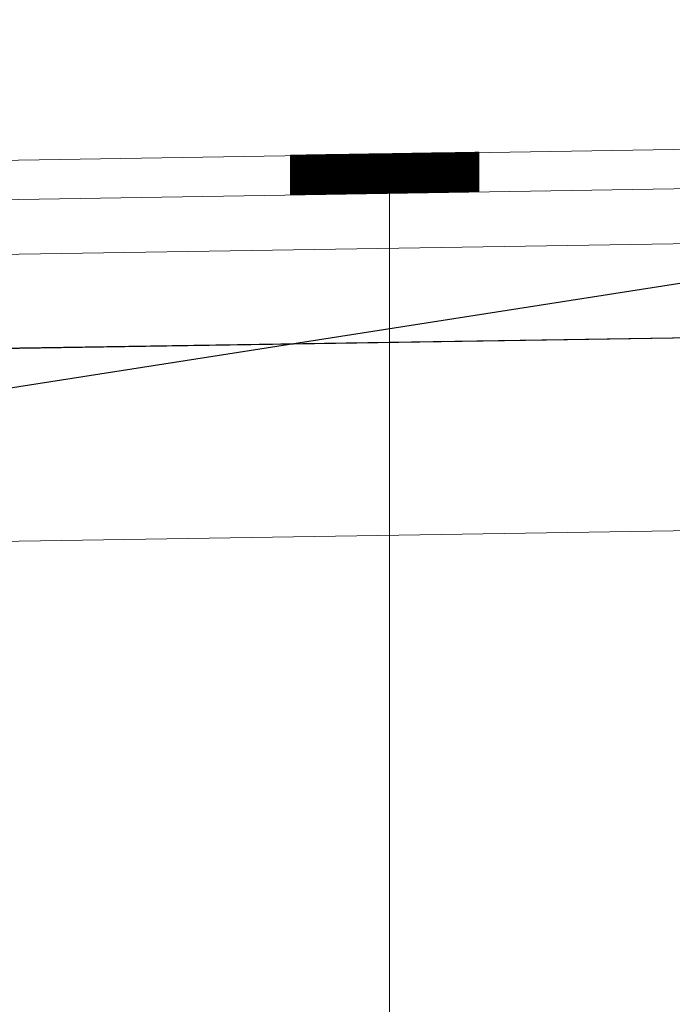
# Model space of a CAD drawing. Header units: feet. Extents: x 1615653 to 1618118, y 708897 to 711917.
# Tile 65 of 183: x 1618069.628 to 1618069.974, y 710709.203 to 710709.726. Entities that reach past the tile are written whole.
import ezdxf

# ---------------------------------------------------------------- set-up
doc = ezdxf.new("R2010")
doc.units = ezdxf.units.FT
doc.header["$LTSCALE"] = 20
doc.header["$MEASUREMENT"] = 0
doc.layers.add('Level 21', color=7, linetype='Continuous', lineweight=0)

msp = doc.modelspace()

# ---------------------------------------------------------------- linework, layer by layer
at = {"color": 8}
msp.add_line((1618066.77766, 710709.08679), (1618070.12848, 710709.60915), dxfattribs=at)
at = {"layer": 'Level 21', "color": 7, "linetype": 'Continuous', "lineweight": 13}
for p, q in [((1618074.28459, 710709.72565), (1618069.28552, 710709.64567)), ((1618074.28492, 710709.70482), (1618069.28552, 710709.62483)), ((1618074.28539, 710709.67566), (1618069.21886, 710709.59459)), ((1618069.77167, 710709.65371), (1618069.87165, 710709.65531)), ((1618069.77167, 710709.65371), (1618069.87165, 710709.65371)), ((1618069.77167, 710709.63288), (1618069.77167, 710709.65371)), ((1618069.77167, 710709.65367), (1618069.87165, 710709.65367)), ((1618069.77167, 710709.65364), (1618069.87165, 710709.65364)), ((1618069.77167, 710709.65361), (1618069.87165, 710709.65361)), ((1618069.77167, 710709.65357), (1618069.87165, 710709.65357)), ((1618069.77167, 710709.65354), (1618069.87165, 710709.65354)), ((1618069.77167, 710709.65351), (1618069.87165, 710709.65351)), ((1618069.77167, 710709.65347), (1618069.87165, 710709.65347)), ((1618069.77167, 710709.65344), (1618069.87165, 710709.65344)), ((1618069.77167, 710709.65341), (1618069.87165, 710709.65341)), ((1618069.77167, 710709.65337), (1618069.87165, 710709.65337)), ((1618069.77167, 710709.65334), (1618069.87165, 710709.65334)), ((1618069.77167, 710709.65331), (1618069.87165, 710709.65331)), ((1618069.77167, 710709.65327), (1618069.87165, 710709.65327)), ((1618069.77167, 710709.65324), (1618069.87165, 710709.65324)), ((1618069.77167, 710709.65321), (1618069.87165, 710709.65321)), ((1618069.77167, 710709.65317), (1618069.87165, 710709.65317)), ((1618069.77167, 710709.65314), (1618069.87165, 710709.65314)), ((1618069.77167, 710709.65311), (1618069.87165, 710709.65311)), ((1618069.77167, 710709.65307), (1618069.87165, 710709.65307)), ((1618069.77376, 710709.65374), (1618069.87165, 710709.65374)), ((1618069.77584, 710709.65377), (1618069.87165, 710709.65377)), ((1618069.77792, 710709.65381), (1618069.87165, 710709.65381)), ((1618069.78001, 710709.65384), (1618069.87165, 710709.65384)), ((1618069.78209, 710709.65387), (1618069.87165, 710709.65387)), ((1618069.78417, 710709.65391), (1618069.87165, 710709.65391)), ((1618069.78625, 710709.65394), (1618069.87165, 710709.65394)), ((1618069.78834, 710709.65397), (1618069.87165, 710709.65397)), ((1618069.79042, 710709.65401), (1618069.87165, 710709.65401)), ((1618069.7925, 710709.65404), (1618069.87165, 710709.65404)), ((1618069.79459, 710709.65407), (1618069.87165, 710709.65407)), ((1618069.79667, 710709.65411), (1618069.87165, 710709.65411)), ((1618069.79875, 710709.65414), (1618069.87165, 710709.65414)), ((1618069.80083, 710709.65417), (1618069.87165, 710709.65417)), ((1618069.80292, 710709.65421), (1618069.87165, 710709.65421)), ((1618069.805, 710709.65424), (1618069.87165, 710709.65424)), ((1618069.80708, 710709.65427), (1618069.87165, 710709.65427)), ((1618069.80917, 710709.65431), (1618069.87165, 710709.65431)), ((1618069.81125, 710709.65434), (1618069.87165, 710709.65434)), ((1618069.81333, 710709.65437), (1618069.87165, 710709.65437)), ((1618069.81541, 710709.65441), (1618069.87165, 710709.65441)), ((1618069.81606, 710709.63359), (1618069.81606, 710709.65442)), ((1618069.8175, 710709.65444), (1618069.87165, 710709.65444)), ((1618069.81958, 710709.65447), (1618069.87165, 710709.65447)), ((1618069.82166, 710709.65451), (1618069.87165, 710709.65451)), ((1618069.82375, 710709.65454), (1618069.87165, 710709.65454)), ((1618069.82583, 710709.65457), (1618069.87165, 710709.65457)), ((1618069.82791, 710709.65461), (1618069.87165, 710709.65461)), ((1618069.82999, 710709.65464), (1618069.87165, 710709.65464)), ((1618069.83208, 710709.65467), (1618069.87165, 710709.65467)), ((1618069.83416, 710709.65471), (1618069.87165, 710709.65471)), ((1618069.83624, 710709.65474), (1618069.87165, 710709.65474)), ((1618069.83833, 710709.65477), (1618069.87165, 710709.65477)), ((1618069.84041, 710709.65481), (1618069.87165, 710709.65481)), ((1618069.84249, 710709.65484), (1618069.87165, 710709.65484)), ((1618069.84457, 710709.65487), (1618069.87165, 710709.65487)), ((1618069.84666, 710709.65491), (1618069.87165, 710709.65491)), ((1618069.84874, 710709.65494), (1618069.87165, 710709.65494)), ((1618069.85082, 710709.65497), (1618069.87165, 710709.65497)), ((1618069.85291, 710709.65501), (1618069.87165, 710709.65501)), ((1618069.85499, 710709.65504), (1618069.87165, 710709.65504)), ((1618069.85707, 710709.65507), (1618069.87165, 710709.65507)), ((1618069.85915, 710709.65511), (1618069.87165, 710709.65511)), ((1618069.86045, 710709.6343), (1618069.86045, 710709.65513)), ((1618069.86124, 710709.65514), (1618069.87165, 710709.65514)), ((1618069.86332, 710709.65517), (1618069.87165, 710709.65517)), ((1618069.8654, 710709.65521), (1618069.87165, 710709.65521)), ((1618069.86749, 710709.65524), (1618069.87165, 710709.65524)), ((1618069.86957, 710709.65527), (1618069.87165, 710709.65527)), ((1618069.87165, 710709.65531), (1618069.87165, 710709.63448)), ((1618069.77167, 710709.65304), (1618069.87165, 710709.65304)), ((1618069.77167, 710709.65301), (1618069.87165, 710709.65301)), ((1618069.77167, 710709.65297), (1618069.87165, 710709.65297)), ((1618069.77167, 710709.65294), (1618069.87165, 710709.65294)), ((1618069.77167, 710709.65291), (1618069.87165, 710709.65291)), ((1618069.77167, 710709.65287), (1618069.87165, 710709.65287)), ((1618069.77167, 710709.65284), (1618069.87165, 710709.65284)), ((1618069.77167, 710709.65281), (1618069.87165, 710709.65281)), ((1618069.77167, 710709.65277), (1618069.87165, 710709.65277)), ((1618069.77167, 710709.65274), (1618069.87165, 710709.65274)), ((1618069.77167, 710709.65271), (1618069.87165, 710709.65271)), ((1618069.77167, 710709.65267), (1618069.87165, 710709.65267)), ((1618069.77167, 710709.65264), (1618069.87165, 710709.65264)), ((1618069.77167, 710709.65261), (1618069.87165, 710709.65261)), ((1618069.77167, 710709.65257), (1618069.87165, 710709.65257)), ((1618069.77167, 710709.65254), (1618069.87165, 710709.65254)), ((1618069.77167, 710709.65251), (1618069.87165, 710709.65251)), ((1618069.77167, 710709.65247), (1618069.87165, 710709.65247)), ((1618069.77167, 710709.65244), (1618069.87165, 710709.65244)), ((1618069.77167, 710709.65241), (1618069.87165, 710709.65241)), ((1618069.77167, 710709.65237), (1618069.87165, 710709.65237)), ((1618069.77167, 710709.65234), (1618069.87165, 710709.65234)), ((1618069.77167, 710709.65231), (1618069.87165, 710709.65231)), ((1618069.77167, 710709.65227), (1618069.87165, 710709.65227)), ((1618069.77167, 710709.65224), (1618069.87165, 710709.65224)), ((1618069.77167, 710709.65221), (1618069.87165, 710709.65221)), ((1618069.77167, 710709.65217), (1618069.87165, 710709.65217)), ((1618069.77167, 710709.65214), (1618069.87165, 710709.65214)), ((1618069.77167, 710709.65211), (1618069.87165, 710709.65211)), ((1618069.77167, 710709.65207), (1618069.87165, 710709.65207)), ((1618069.77167, 710709.65204), (1618069.87165, 710709.65204)), ((1618069.77167, 710709.65201), (1618069.87165, 710709.65201)), ((1618069.77167, 710709.65197), (1618069.87165, 710709.65197)), ((1618069.77167, 710709.65194), (1618069.87165, 710709.65194)), ((1618069.77167, 710709.65191), (1618069.87165, 710709.65191)), ((1618069.77167, 710709.65187), (1618069.87165, 710709.65187)), ((1618069.77167, 710709.65184), (1618069.87165, 710709.65184)), ((1618069.77167, 710709.65181), (1618069.87165, 710709.65181)), ((1618069.77167, 710709.65177), (1618069.87165, 710709.65177)), ((1618069.77167, 710709.65174), (1618069.87165, 710709.65174)), ((1618069.77167, 710709.65171), (1618069.87165, 710709.65171)), ((1618069.77167, 710709.65167), (1618069.87165, 710709.65167)), ((1618069.77167, 710709.65164), (1618069.87165, 710709.65164)), ((1618069.77167, 710709.65161), (1618069.87165, 710709.65161)), ((1618069.77167, 710709.65157), (1618069.87165, 710709.65157)), ((1618069.77167, 710709.65154), (1618069.87165, 710709.65154)), ((1618069.77167, 710709.65151), (1618069.87165, 710709.65151)), ((1618069.77167, 710709.65147), (1618069.87165, 710709.65147)), ((1618069.77167, 710709.65144), (1618069.87165, 710709.65144)), ((1618069.77167, 710709.65141), (1618069.87165, 710709.65141)), ((1618069.77167, 710709.65137), (1618069.87165, 710709.65137)), ((1618069.77167, 710709.65134), (1618069.87165, 710709.65134)), ((1618069.77167, 710709.65131), (1618069.87165, 710709.65131)), ((1618069.77167, 710709.65127), (1618069.87165, 710709.65127)), ((1618069.77167, 710709.65124), (1618069.87165, 710709.65124)), ((1618069.77167, 710709.65121), (1618069.87165, 710709.65121)), ((1618069.77167, 710709.65117), (1618069.87165, 710709.65117)), ((1618069.77167, 710709.65114), (1618069.87165, 710709.65114)), ((1618069.77167, 710709.65111), (1618069.87165, 710709.65111)), ((1618069.77167, 710709.65107), (1618069.87165, 710709.65107)), ((1618069.77167, 710709.65104), (1618069.87165, 710709.65104)), ((1618069.77167, 710709.65101), (1618069.87165, 710709.65101)), ((1618069.77167, 710709.65097), (1618069.87165, 710709.65097)), ((1618069.77167, 710709.65094), (1618069.87165, 710709.65094)), ((1618069.77167, 710709.65091), (1618069.87165, 710709.65091)), ((1618069.77167, 710709.65087), (1618069.87165, 710709.65087)), ((1618069.77167, 710709.65084), (1618069.87165, 710709.65084)), ((1618069.77167, 710709.65081), (1618069.87165, 710709.65081)), ((1618069.77167, 710709.65077), (1618069.87165, 710709.65077)), ((1618069.77167, 710709.65074), (1618069.87165, 710709.65074)), ((1618069.77167, 710709.65071), (1618069.87165, 710709.65071)), ((1618069.77167, 710709.65067), (1618069.87165, 710709.65067)), ((1618069.77167, 710709.65064), (1618069.87165, 710709.65064)), ((1618069.77167, 710709.65061), (1618069.87165, 710709.65061)), ((1618069.77167, 710709.65057), (1618069.87165, 710709.65057)), ((1618069.77167, 710709.65054), (1618069.87165, 710709.65054)), ((1618069.77167, 710709.65051), (1618069.87165, 710709.65051)), ((1618069.77167, 710709.65047), (1618069.87165, 710709.65047)), ((1618069.77167, 710709.65044), (1618069.87165, 710709.65044)), ((1618069.77167, 710709.65041), (1618069.87165, 710709.65041)), ((1618069.77167, 710709.65037), (1618069.87165, 710709.65037)), ((1618069.77167, 710709.65034), (1618069.87165, 710709.65034)), ((1618069.77167, 710709.65031), (1618069.87165, 710709.65031)), ((1618069.77167, 710709.65027), (1618069.87165, 710709.65027)), ((1618069.77167, 710709.65024), (1618069.87165, 710709.65024)), ((1618069.77167, 710709.65021), (1618069.87165, 710709.65021)), ((1618069.77167, 710709.65017), (1618069.87165, 710709.65017)), ((1618069.77167, 710709.65014), (1618069.87165, 710709.65014)), ((1618069.77167, 710709.65011), (1618069.87165, 710709.65011)), ((1618069.77167, 710709.65007), (1618069.87165, 710709.65007)), ((1618069.77167, 710709.65004), (1618069.87165, 710709.65004)), ((1618069.77167, 710709.65001), (1618069.87165, 710709.65001)), ((1618069.77167, 710709.64997), (1618069.87165, 710709.64997)), ((1618069.77167, 710709.64994), (1618069.87165, 710709.64994)), ((1618069.77167, 710709.64991), (1618069.87165, 710709.64991)), ((1618069.77167, 710709.64987), (1618069.87165, 710709.64987)), ((1618069.77167, 710709.64984), (1618069.87165, 710709.64984)), ((1618069.77167, 710709.64981), (1618069.87165, 710709.64981)), ((1618069.77167, 710709.64977), (1618069.87165, 710709.64977)), ((1618069.77167, 710709.64974), (1618069.87165, 710709.64974)), ((1618069.77167, 710709.64971), (1618069.87165, 710709.64971)), ((1618069.77167, 710709.64967), (1618069.87165, 710709.64967)), ((1618069.77167, 710709.64964), (1618069.87165, 710709.64964)), ((1618069.77167, 710709.64961), (1618069.87165, 710709.64961)), ((1618069.77167, 710709.64957), (1618069.87165, 710709.64957)), ((1618069.77167, 710709.64954), (1618069.87165, 710709.64954)), ((1618069.77167, 710709.64951), (1618069.87165, 710709.64951)), ((1618069.77167, 710709.64947), (1618069.87165, 710709.64947)), ((1618069.77167, 710709.64944), (1618069.87165, 710709.64944)), ((1618069.77167, 710709.64941), (1618069.87165, 710709.64941)), ((1618069.77167, 710709.64937), (1618069.87165, 710709.64937)), ((1618069.77167, 710709.64934), (1618069.87165, 710709.64934)), ((1618069.77167, 710709.64931), (1618069.87165, 710709.64931)), ((1618069.77167, 710709.64927), (1618069.87165, 710709.64927)), ((1618069.77167, 710709.64924), (1618069.87165, 710709.64924)), ((1618069.77167, 710709.64921), (1618069.87165, 710709.64921)), ((1618069.77167, 710709.64917), (1618069.87165, 710709.64917)), ((1618069.77167, 710709.64914), (1618069.87165, 710709.64914)), ((1618069.77167, 710709.64911), (1618069.87165, 710709.64911)), ((1618069.77167, 710709.64907), (1618069.87165, 710709.64907)), ((1618069.77167, 710709.64904), (1618069.87165, 710709.64904)), ((1618069.77167, 710709.64901), (1618069.87165, 710709.64901)), ((1618069.77167, 710709.64897), (1618069.87165, 710709.64897)), ((1618069.77167, 710709.64894), (1618069.87165, 710709.64894)), ((1618069.77167, 710709.64891), (1618069.87165, 710709.64891)), ((1618069.77167, 710709.64887), (1618069.87165, 710709.64887)), ((1618069.77167, 710709.64884), (1618069.87165, 710709.64884)), ((1618069.77167, 710709.64881), (1618069.87165, 710709.64881)), ((1618069.77167, 710709.64877), (1618069.87165, 710709.64877)), ((1618069.77167, 710709.64874), (1618069.87165, 710709.64874)), ((1618069.77167, 710709.64871), (1618069.87165, 710709.64871)), ((1618069.77167, 710709.64867), (1618069.87165, 710709.64867)), ((1618069.77167, 710709.64864), (1618069.87165, 710709.64864)), ((1618069.77167, 710709.64861), (1618069.87165, 710709.64861)), ((1618069.77167, 710709.64857), (1618069.87165, 710709.64857)), ((1618069.77167, 710709.64854), (1618069.87165, 710709.64854)), ((1618069.77167, 710709.64851), (1618069.87165, 710709.64851)), ((1618069.77167, 710709.64847), (1618069.87165, 710709.64847)), ((1618069.77167, 710709.64844), (1618069.87165, 710709.64844)), ((1618069.77167, 710709.64841), (1618069.87165, 710709.64841)), ((1618069.77167, 710709.64837), (1618069.87165, 710709.64837)), ((1618069.77167, 710709.64834), (1618069.87165, 710709.64834)), ((1618069.77167, 710709.64831), (1618069.87165, 710709.64831)), ((1618069.77167, 710709.64827), (1618069.87165, 710709.64827)), ((1618069.77167, 710709.64824), (1618069.87165, 710709.64824)), ((1618069.77167, 710709.64821), (1618069.87165, 710709.64821)), ((1618069.77167, 710709.64817), (1618069.87165, 710709.64817)), ((1618069.77167, 710709.64814), (1618069.87165, 710709.64814)), ((1618069.77167, 710709.64811), (1618069.87165, 710709.64811)), ((1618069.77167, 710709.64807), (1618069.87165, 710709.64807)), ((1618069.77167, 710709.64804), (1618069.87165, 710709.64804)), ((1618069.77167, 710709.64801), (1618069.87165, 710709.64801)), ((1618069.77167, 710709.64797), (1618069.87165, 710709.64797)), ((1618069.77167, 710709.64794), (1618069.87165, 710709.64794)), ((1618069.77167, 710709.64791), (1618069.87165, 710709.64791)), ((1618069.77167, 710709.64787), (1618069.87165, 710709.64787)), ((1618069.77167, 710709.64784), (1618069.87165, 710709.64784)), ((1618069.77167, 710709.64781), (1618069.87165, 710709.64781)), ((1618069.77167, 710709.64777), (1618069.87165, 710709.64777)), ((1618069.77167, 710709.64774), (1618069.87165, 710709.64774)), ((1618069.77167, 710709.64771), (1618069.87165, 710709.64771)), ((1618069.77167, 710709.64767), (1618069.87165, 710709.64767)), ((1618069.77167, 710709.64764), (1618069.87165, 710709.64764)), ((1618069.77167, 710709.64761), (1618069.87165, 710709.64761)), ((1618069.77167, 710709.64757), (1618069.87165, 710709.64757)), ((1618069.77167, 710709.64754), (1618069.87165, 710709.64754)), ((1618069.77167, 710709.64751), (1618069.87165, 710709.64751)), ((1618069.77167, 710709.64747), (1618069.87165, 710709.64747)), ((1618069.77167, 710709.64744), (1618069.87165, 710709.64744)), ((1618069.77167, 710709.64741), (1618069.87165, 710709.64741)), ((1618069.77167, 710709.64737), (1618069.87165, 710709.64737)), ((1618069.77167, 710709.64734), (1618069.87165, 710709.64734)), ((1618069.77167, 710709.64731), (1618069.87165, 710709.64731)), ((1618069.77167, 710709.64727), (1618069.87165, 710709.64727)), ((1618069.77167, 710709.64724), (1618069.87165, 710709.64724)), ((1618069.77167, 710709.64721), (1618069.87165, 710709.64721)), ((1618069.77167, 710709.64717), (1618069.87165, 710709.64717)), ((1618069.77167, 710709.64714), (1618069.87165, 710709.64714)), ((1618069.77167, 710709.64711), (1618069.87165, 710709.64711)), ((1618069.77167, 710709.64707), (1618069.87165, 710709.64707)), ((1618069.77167, 710709.64704), (1618069.87165, 710709.64704)), ((1618069.77167, 710709.64701), (1618069.87165, 710709.64701)), ((1618069.77167, 710709.64697), (1618069.87165, 710709.64697)), ((1618069.77167, 710709.64694), (1618069.87165, 710709.64694)), ((1618069.77167, 710709.64691), (1618069.87165, 710709.64691)), ((1618069.77167, 710709.64687), (1618069.87165, 710709.64687)), ((1618069.77167, 710709.64684), (1618069.87165, 710709.64684)), ((1618069.77167, 710709.64681), (1618069.87165, 710709.64681)), ((1618069.77167, 710709.64677), (1618069.87165, 710709.64677)), ((1618069.77167, 710709.64674), (1618069.87165, 710709.64674)), ((1618069.77167, 710709.64671), (1618069.87165, 710709.64671)), ((1618069.77167, 710709.64667), (1618069.87165, 710709.64667)), ((1618069.77167, 710709.64664), (1618069.87165, 710709.64664)), ((1618069.77167, 710709.64661), (1618069.87165, 710709.64661)), ((1618069.77167, 710709.64657), (1618069.87165, 710709.64657)), ((1618069.77167, 710709.64654), (1618069.87165, 710709.64654)), ((1618069.77167, 710709.64651), (1618069.87165, 710709.64651)), ((1618069.77167, 710709.64647), (1618069.87165, 710709.64647)), ((1618069.77167, 710709.64644), (1618069.87165, 710709.64644)), ((1618069.77167, 710709.64641), (1618069.87165, 710709.64641)), ((1618069.77167, 710709.64637), (1618069.87165, 710709.64637)), ((1618069.77167, 710709.64634), (1618069.87165, 710709.64634)), ((1618069.77167, 710709.64631), (1618069.87165, 710709.64631)), ((1618069.77167, 710709.64627), (1618069.87165, 710709.64627)), ((1618069.77167, 710709.64624), (1618069.87165, 710709.64624)), ((1618069.77167, 710709.64621), (1618069.87165, 710709.64621)), ((1618069.77167, 710709.64617), (1618069.87165, 710709.64617)), ((1618069.77167, 710709.64614), (1618069.87165, 710709.64614)), ((1618069.77167, 710709.64611), (1618069.87165, 710709.64611)), ((1618069.77167, 710709.64607), (1618069.87165, 710709.64607)), ((1618069.77167, 710709.64604), (1618069.87165, 710709.64604)), ((1618069.77167, 710709.64601), (1618069.87165, 710709.64601)), ((1618069.77167, 710709.64597), (1618069.87165, 710709.64597)), ((1618069.77167, 710709.64594), (1618069.87165, 710709.64594)), ((1618069.77167, 710709.64591), (1618069.87165, 710709.64591)), ((1618069.77167, 710709.64587), (1618069.87165, 710709.64587)), ((1618069.77167, 710709.64584), (1618069.87165, 710709.64584)), ((1618069.77167, 710709.64581), (1618069.87165, 710709.64581)), ((1618069.77167, 710709.64577), (1618069.87165, 710709.64577)), ((1618069.77167, 710709.64574), (1618069.87165, 710709.64574)), ((1618069.77167, 710709.64571), (1618069.87165, 710709.64571)), ((1618069.77167, 710709.64567), (1618069.87165, 710709.64567)), ((1618069.77167, 710709.64564), (1618069.87165, 710709.64564)), ((1618069.77167, 710709.64561), (1618069.87165, 710709.64561)), ((1618069.77167, 710709.64557), (1618069.87165, 710709.64557)), ((1618069.77167, 710709.64554), (1618069.87165, 710709.64554)), ((1618069.77167, 710709.64551), (1618069.87165, 710709.64551)), ((1618069.77167, 710709.64547), (1618069.87165, 710709.64547)), ((1618069.77167, 710709.64544), (1618069.87165, 710709.64544)), ((1618069.77167, 710709.64541), (1618069.87165, 710709.64541)), ((1618069.77167, 710709.64537), (1618069.87165, 710709.64537)), ((1618069.77167, 710709.64534), (1618069.87165, 710709.64534)), ((1618069.77167, 710709.64531), (1618069.87165, 710709.64531)), ((1618069.77167, 710709.64527), (1618069.87165, 710709.64527)), ((1618069.77167, 710709.64524), (1618069.87165, 710709.64524)), ((1618069.77167, 710709.64521), (1618069.87165, 710709.64521)), ((1618069.77167, 710709.64517), (1618069.87165, 710709.64517)), ((1618069.77167, 710709.64514), (1618069.87165, 710709.64514)), ((1618069.77167, 710709.64511), (1618069.87165, 710709.64511)), ((1618069.77167, 710709.64507), (1618069.87165, 710709.64507)), ((1618069.77167, 710709.64504), (1618069.87165, 710709.64504)), ((1618069.77167, 710709.64501), (1618069.87165, 710709.64501)), ((1618069.77167, 710709.64498), (1618069.87165, 710709.64498)), ((1618069.77167, 710709.64494), (1618069.87165, 710709.64494)), ((1618069.77167, 710709.64491), (1618069.87165, 710709.64491)), ((1618069.77167, 710709.64488), (1618069.87165, 710709.64488)), ((1618069.77167, 710709.64484), (1618069.87165, 710709.64484)), ((1618069.77167, 710709.64481), (1618069.87165, 710709.64481)), ((1618069.77167, 710709.64478), (1618069.87165, 710709.64478)), ((1618069.77167, 710709.64474), (1618069.87165, 710709.64474)), ((1618069.77167, 710709.64471), (1618069.87165, 710709.64471)), ((1618069.77167, 710709.64468), (1618069.87165, 710709.64468)), ((1618069.77167, 710709.64464), (1618069.87165, 710709.64464)), ((1618069.77167, 710709.64461), (1618069.87165, 710709.64461)), ((1618069.77167, 710709.64458), (1618069.87165, 710709.64458)), ((1618069.77167, 710709.64454), (1618069.87165, 710709.64454)), ((1618069.77167, 710709.64451), (1618069.87165, 710709.64451)), ((1618069.77167, 710709.64448), (1618069.87165, 710709.64448)), ((1618069.77167, 710709.64444), (1618069.87165, 710709.64444)), ((1618069.77167, 710709.64441), (1618069.87165, 710709.64441)), ((1618069.77167, 710709.64438), (1618069.87165, 710709.64438)), ((1618069.77167, 710709.64434), (1618069.87165, 710709.64434)), ((1618069.77167, 710709.64431), (1618069.87165, 710709.64431)), ((1618069.77167, 710709.64428), (1618069.87165, 710709.64428)), ((1618069.77167, 710709.64424), (1618069.87165, 710709.64424)), ((1618069.77167, 710709.64421), (1618069.87165, 710709.64421)), ((1618069.77167, 710709.64418), (1618069.87165, 710709.64418)), ((1618069.77167, 710709.64414), (1618069.87165, 710709.64414)), ((1618069.77167, 710709.64411), (1618069.87165, 710709.64411)), ((1618069.77167, 710709.64408), (1618069.87165, 710709.64408)), ((1618069.77167, 710709.64404), (1618069.87165, 710709.64404)), ((1618069.77167, 710709.64401), (1618069.87165, 710709.64401)), ((1618069.77167, 710709.64398), (1618069.87165, 710709.64398)), ((1618069.77167, 710709.64394), (1618069.87165, 710709.64394)), ((1618069.77167, 710709.64391), (1618069.87165, 710709.64391)), ((1618069.77167, 710709.64388), (1618069.87165, 710709.64388)), ((1618069.77167, 710709.64384), (1618069.87165, 710709.64384)), ((1618069.77167, 710709.64381), (1618069.87165, 710709.64381)), ((1618069.77167, 710709.64378), (1618069.87165, 710709.64378)), ((1618069.77167, 710709.64374), (1618069.87165, 710709.64374)), ((1618069.77167, 710709.64371), (1618069.87165, 710709.64371)), ((1618069.77167, 710709.64368), (1618069.87165, 710709.64368)), ((1618069.77167, 710709.64364), (1618069.87165, 710709.64364)), ((1618069.77167, 710709.64361), (1618069.87165, 710709.64361)), ((1618069.77167, 710709.64358), (1618069.87165, 710709.64358)), ((1618069.77167, 710709.64354), (1618069.87165, 710709.64354)), ((1618069.77167, 710709.64351), (1618069.87165, 710709.64351)), ((1618069.77167, 710709.64348), (1618069.87165, 710709.64348)), ((1618069.77167, 710709.64344), (1618069.87165, 710709.64344)), ((1618069.77167, 710709.64341), (1618069.87165, 710709.64341)), ((1618069.77167, 710709.64338), (1618069.87165, 710709.64338)), ((1618069.77167, 710709.64334), (1618069.87165, 710709.64334)), ((1618069.77167, 710709.64331), (1618069.87165, 710709.64331)), ((1618069.77167, 710709.64328), (1618069.87165, 710709.64328)), ((1618069.77167, 710709.64324), (1618069.87165, 710709.64324)), ((1618069.77167, 710709.64321), (1618069.87165, 710709.64321)), ((1618069.77167, 710709.64318), (1618069.87165, 710709.64318)), ((1618069.77167, 710709.64314), (1618069.87165, 710709.64314)), ((1618069.77167, 710709.64311), (1618069.87165, 710709.64311)), ((1618069.77167, 710709.64308), (1618069.87165, 710709.64308)), ((1618069.77167, 710709.64304), (1618069.87165, 710709.64304)), ((1618069.77167, 710709.64301), (1618069.87165, 710709.64301)), ((1618069.77167, 710709.64298), (1618069.87165, 710709.64298)), ((1618069.77167, 710709.64294), (1618069.87165, 710709.64294)), ((1618069.77167, 710709.64291), (1618069.87165, 710709.64291)), ((1618069.77167, 710709.64288), (1618069.87165, 710709.64288)), ((1618069.77167, 710709.64284), (1618069.87165, 710709.64284)), ((1618069.77167, 710709.64281), (1618069.87165, 710709.64281)), ((1618069.77167, 710709.64278), (1618069.87165, 710709.64278)), ((1618069.77167, 710709.64274), (1618069.87165, 710709.64274)), ((1618069.77167, 710709.64271), (1618069.87165, 710709.64271)), ((1618069.77167, 710709.64268), (1618069.87165, 710709.64268)), ((1618069.77167, 710709.64264), (1618069.87165, 710709.64264)), ((1618069.77167, 710709.64261), (1618069.87165, 710709.64261)), ((1618069.77167, 710709.64258), (1618069.87165, 710709.64258)), ((1618069.77167, 710709.64254), (1618069.87165, 710709.64254)), ((1618069.77167, 710709.64251), (1618069.87165, 710709.64251)), ((1618069.77167, 710709.64248), (1618069.87165, 710709.64248)), ((1618069.77167, 710709.64244), (1618069.87165, 710709.64244)), ((1618069.77167, 710709.64241), (1618069.87165, 710709.64241)), ((1618069.77167, 710709.64238), (1618069.87165, 710709.64238)), ((1618069.77167, 710709.64234), (1618069.87165, 710709.64234)), ((1618069.77167, 710709.64231), (1618069.87165, 710709.64231)), ((1618069.77167, 710709.64228), (1618069.87165, 710709.64228)), ((1618069.77167, 710709.64224), (1618069.87165, 710709.64224)), ((1618069.77167, 710709.64221), (1618069.87165, 710709.64221)), ((1618069.77167, 710709.64218), (1618069.87165, 710709.64218)), ((1618069.77167, 710709.64214), (1618069.87165, 710709.64214)), ((1618069.77167, 710709.64211), (1618069.87165, 710709.64211)), ((1618069.77167, 710709.64208), (1618069.87165, 710709.64208)), ((1618069.77167, 710709.64204), (1618069.87165, 710709.64204)), ((1618069.77167, 710709.64201), (1618069.87165, 710709.64201)), ((1618069.77167, 710709.64198), (1618069.87165, 710709.64198)), ((1618069.77167, 710709.64194), (1618069.87165, 710709.64194)), ((1618069.77167, 710709.64191), (1618069.87165, 710709.64191)), ((1618069.77167, 710709.64188), (1618069.87165, 710709.64188)), ((1618069.77167, 710709.64184), (1618069.87165, 710709.64184)), ((1618069.77167, 710709.64181), (1618069.87165, 710709.64181)), ((1618069.77167, 710709.64178), (1618069.87165, 710709.64178)), ((1618069.77167, 710709.64174), (1618069.87165, 710709.64174)), ((1618069.77167, 710709.64171), (1618069.87165, 710709.64171)), ((1618069.77167, 710709.64168), (1618069.87165, 710709.64168)), ((1618069.77167, 710709.64164), (1618069.87165, 710709.64164)), ((1618069.77167, 710709.64161), (1618069.87165, 710709.64161)), ((1618069.77167, 710709.64158), (1618069.87165, 710709.64158)), ((1618069.77167, 710709.64154), (1618069.87165, 710709.64154)), ((1618069.77167, 710709.64151), (1618069.87165, 710709.64151)), ((1618069.77167, 710709.64148), (1618069.87165, 710709.64148)), ((1618069.77167, 710709.64144), (1618069.87165, 710709.64144)), ((1618069.77167, 710709.64141), (1618069.87165, 710709.64141)), ((1618069.77167, 710709.64138), (1618069.87165, 710709.64138)), ((1618069.77167, 710709.64134), (1618069.87165, 710709.64134)), ((1618069.77167, 710709.64131), (1618069.87165, 710709.64131)), ((1618069.77167, 710709.64128), (1618069.87165, 710709.64128)), ((1618069.77167, 710709.64124), (1618069.87165, 710709.64124)), ((1618069.77167, 710709.64121), (1618069.87165, 710709.64121)), ((1618069.77167, 710709.64118), (1618069.87165, 710709.64118)), ((1618069.77167, 710709.64114), (1618069.87165, 710709.64114)), ((1618069.77167, 710709.64111), (1618069.87165, 710709.64111)), ((1618069.77167, 710709.64108), (1618069.87165, 710709.64108)), ((1618069.77167, 710709.64104), (1618069.87165, 710709.64104)), ((1618069.77167, 710709.64101), (1618069.87165, 710709.64101)), ((1618069.77167, 710709.64098), (1618069.87165, 710709.64098)), ((1618069.77167, 710709.64094), (1618069.87165, 710709.64094)), ((1618069.77167, 710709.64091), (1618069.87165, 710709.64091)), ((1618069.77167, 710709.64088), (1618069.87165, 710709.64088)), ((1618069.77167, 710709.64084), (1618069.87165, 710709.64084)), ((1618069.77167, 710709.64081), (1618069.87165, 710709.64081)), ((1618069.77167, 710709.64078), (1618069.87165, 710709.64078)), ((1618069.77167, 710709.64074), (1618069.87165, 710709.64074)), ((1618069.77167, 710709.64071), (1618069.87165, 710709.64071)), ((1618069.77167, 710709.64068), (1618069.87165, 710709.64068)), ((1618069.77167, 710709.64064), (1618069.87165, 710709.64064)), ((1618069.77167, 710709.64061), (1618069.87165, 710709.64061)), ((1618069.77167, 710709.64058), (1618069.87165, 710709.64058)), ((1618069.77167, 710709.64054), (1618069.87165, 710709.64054)), ((1618069.77167, 710709.64051), (1618069.87165, 710709.64051)), ((1618069.77167, 710709.64048), (1618069.87165, 710709.64048)), ((1618069.77167, 710709.64044), (1618069.87165, 710709.64044)), ((1618069.77167, 710709.64041), (1618069.87165, 710709.64041)), ((1618069.77167, 710709.64038), (1618069.87165, 710709.64038)), ((1618069.77167, 710709.64034), (1618069.87165, 710709.64034)), ((1618069.77167, 710709.64031), (1618069.87165, 710709.64031)), ((1618069.77167, 710709.64028), (1618069.87165, 710709.64028)), ((1618069.77167, 710709.64024), (1618069.87165, 710709.64024)), ((1618069.77167, 710709.64021), (1618069.87165, 710709.64021)), ((1618069.77167, 710709.64018), (1618069.87165, 710709.64018)), ((1618069.77167, 710709.64014), (1618069.87165, 710709.64014)), ((1618069.77167, 710709.64011), (1618069.87165, 710709.64011)), ((1618069.77167, 710709.64008), (1618069.87165, 710709.64008)), ((1618069.77167, 710709.64004), (1618069.87165, 710709.64004)), ((1618069.77167, 710709.64001), (1618069.87165, 710709.64001)), ((1618069.77167, 710709.63998), (1618069.87165, 710709.63998)), ((1618069.77167, 710709.63994), (1618069.87165, 710709.63994)), ((1618069.77167, 710709.63991), (1618069.87165, 710709.63991)), ((1618069.77167, 710709.63988), (1618069.87165, 710709.63988)), ((1618069.77167, 710709.63984), (1618069.87165, 710709.63984)), ((1618069.77167, 710709.63981), (1618069.87165, 710709.63981)), ((1618069.77167, 710709.63978), (1618069.87165, 710709.63978)), ((1618069.77167, 710709.63974), (1618069.87165, 710709.63974)), ((1618069.77167, 710709.63971), (1618069.87165, 710709.63971)), ((1618069.77167, 710709.63968), (1618069.87165, 710709.63968)), ((1618069.77167, 710709.63964), (1618069.87165, 710709.63964)), ((1618069.77167, 710709.63961), (1618069.87165, 710709.63961)), ((1618069.77167, 710709.63958), (1618069.87165, 710709.63958)), ((1618069.77167, 710709.63954), (1618069.87165, 710709.63954)), ((1618069.77167, 710709.63951), (1618069.87165, 710709.63951)), ((1618069.77167, 710709.63948), (1618069.87165, 710709.63948)), ((1618069.77167, 710709.63944), (1618069.87165, 710709.63944)), ((1618069.77167, 710709.63941), (1618069.87165, 710709.63941)), ((1618069.77167, 710709.63938), (1618069.87165, 710709.63938)), ((1618069.77167, 710709.63934), (1618069.87165, 710709.63934)), ((1618069.77167, 710709.63931), (1618069.87165, 710709.63931)), ((1618069.77167, 710709.63928), (1618069.87165, 710709.63928)), ((1618069.77167, 710709.63924), (1618069.87165, 710709.63924)), ((1618069.77167, 710709.63921), (1618069.87165, 710709.63921)), ((1618069.77167, 710709.63918), (1618069.87165, 710709.63918)), ((1618069.77167, 710709.63914), (1618069.87165, 710709.63914)), ((1618069.77167, 710709.63911), (1618069.87165, 710709.63911)), ((1618069.77167, 710709.63908), (1618069.87165, 710709.63908)), ((1618069.77167, 710709.63904), (1618069.87165, 710709.63904)), ((1618069.77167, 710709.63901), (1618069.87165, 710709.63901)), ((1618069.77167, 710709.63898), (1618069.87165, 710709.63898)), ((1618069.77167, 710709.63894), (1618069.87165, 710709.63894)), ((1618069.77167, 710709.63891), (1618069.87165, 710709.63891)), ((1618069.77167, 710709.63888), (1618069.87165, 710709.63888)), ((1618069.77167, 710709.63884), (1618069.87165, 710709.63884)), ((1618069.77167, 710709.63881), (1618069.87165, 710709.63881)), ((1618069.77167, 710709.63878), (1618069.87165, 710709.63878)), ((1618069.77167, 710709.63874), (1618069.87165, 710709.63874)), ((1618069.77167, 710709.63871), (1618069.87165, 710709.63871)), ((1618069.77167, 710709.63868), (1618069.87165, 710709.63868)), ((1618069.77167, 710709.63864), (1618069.87165, 710709.63864)), ((1618069.77167, 710709.63861), (1618069.87165, 710709.63861)), ((1618069.77167, 710709.63858), (1618069.87165, 710709.63858)), ((1618069.77167, 710709.63854), (1618069.87165, 710709.63854)), ((1618069.77167, 710709.63851), (1618069.87165, 710709.63851)), ((1618069.77167, 710709.63848), (1618069.87165, 710709.63848)), ((1618069.77167, 710709.63844), (1618069.87165, 710709.63844)), ((1618069.77167, 710709.63841), (1618069.87165, 710709.63841)), ((1618069.77167, 710709.63838), (1618069.87165, 710709.63838)), ((1618069.77167, 710709.63834), (1618069.87165, 710709.63834)), ((1618069.77167, 710709.63831), (1618069.87165, 710709.63831)), ((1618069.77167, 710709.63828), (1618069.87165, 710709.63828)), ((1618069.77167, 710709.63824), (1618069.87165, 710709.63824)), ((1618069.77167, 710709.63821), (1618069.87165, 710709.63821)), ((1618069.77167, 710709.63818), (1618069.87165, 710709.63818)), ((1618069.77167, 710709.63814), (1618069.87165, 710709.63814)), ((1618069.77167, 710709.63811), (1618069.87165, 710709.63811)), ((1618069.77167, 710709.63808), (1618069.87165, 710709.63808)), ((1618069.77167, 710709.63804), (1618069.87165, 710709.63804)), ((1618069.77167, 710709.63801), (1618069.87165, 710709.63801)), ((1618069.77167, 710709.63798), (1618069.87165, 710709.63798)), ((1618069.77167, 710709.63794), (1618069.87165, 710709.63794)), ((1618069.77167, 710709.63791), (1618069.87165, 710709.63791)), ((1618069.77167, 710709.63788), (1618069.87165, 710709.63788)), ((1618069.77167, 710709.63784), (1618069.87165, 710709.63784)), ((1618069.77167, 710709.63781), (1618069.87165, 710709.63781)), ((1618069.77167, 710709.63778), (1618069.87165, 710709.63778)), ((1618069.77167, 710709.63774), (1618069.87165, 710709.63774)), ((1618069.77167, 710709.63771), (1618069.87165, 710709.63771)), ((1618069.77167, 710709.63768), (1618069.87165, 710709.63768)), ((1618069.77167, 710709.63764), (1618069.87165, 710709.63764)), ((1618069.77167, 710709.63761), (1618069.87165, 710709.63761)), ((1618069.77167, 710709.63758), (1618069.87165, 710709.63758)), ((1618069.77167, 710709.63754), (1618069.87165, 710709.63754)), ((1618069.77167, 710709.63751), (1618069.87165, 710709.63751)), ((1618069.77167, 710709.63748), (1618069.87165, 710709.63748)), ((1618069.77167, 710709.63744), (1618069.87165, 710709.63744)), ((1618069.77167, 710709.63741), (1618069.87165, 710709.63741)), ((1618069.77167, 710709.63738), (1618069.87165, 710709.63738)), ((1618069.77167, 710709.63734), (1618069.87165, 710709.63734)), ((1618069.77167, 710709.63731), (1618069.87165, 710709.63731)), ((1618069.77167, 710709.63728), (1618069.87165, 710709.63728)), ((1618069.77167, 710709.63724), (1618069.87165, 710709.63724)), ((1618069.77167, 710709.63721), (1618069.87165, 710709.63721)), ((1618069.77167, 710709.63718), (1618069.87165, 710709.63718)), ((1618069.77167, 710709.63714), (1618069.87165, 710709.63714)), ((1618069.77167, 710709.63711), (1618069.87165, 710709.63711)), ((1618069.77167, 710709.63708), (1618069.87165, 710709.63708)), ((1618069.77167, 710709.63704), (1618069.87165, 710709.63704)), ((1618069.77167, 710709.63701), (1618069.87165, 710709.63701)), ((1618069.77167, 710709.63698), (1618069.87165, 710709.63698)), ((1618069.77167, 710709.63694), (1618069.87165, 710709.63694)), ((1618069.77167, 710709.63691), (1618069.87165, 710709.63691)), ((1618069.77167, 710709.63688), (1618069.87165, 710709.63688)), ((1618069.77167, 710709.63684), (1618069.87165, 710709.63684)), ((1618069.77167, 710709.63681), (1618069.87165, 710709.63681)), ((1618069.77167, 710709.63678), (1618069.87165, 710709.63678)), ((1618069.77167, 710709.63674), (1618069.87165, 710709.63674)), ((1618069.77167, 710709.63671), (1618069.87165, 710709.63671)), ((1618069.77167, 710709.63668), (1618069.87165, 710709.63668)), ((1618069.77167, 710709.63664), (1618069.87165, 710709.63664)), ((1618069.77167, 710709.63661), (1618069.87165, 710709.63661)), ((1618069.77167, 710709.63658), (1618069.87165, 710709.63658)), ((1618069.77167, 710709.63654), (1618069.87165, 710709.63654)), ((1618069.77167, 710709.63651), (1618069.87165, 710709.63651)), ((1618069.77167, 710709.63648), (1618069.87165, 710709.63648)), ((1618069.77167, 710709.63644), (1618069.87165, 710709.63644)), ((1618069.77167, 710709.63641), (1618069.87165, 710709.63641)), ((1618069.77167, 710709.63638), (1618069.87165, 710709.63638)), ((1618069.77167, 710709.63634), (1618069.87165, 710709.63634)), ((1618069.77167, 710709.63631), (1618069.87165, 710709.63631)), ((1618069.77167, 710709.63628), (1618069.87165, 710709.63628)), ((1618069.77167, 710709.63624), (1618069.87165, 710709.63624)), ((1618069.77167, 710709.63621), (1618069.87165, 710709.63621)), ((1618069.77167, 710709.63618), (1618069.87165, 710709.63618)), ((1618069.77167, 710709.63614), (1618069.87165, 710709.63614)), ((1618069.77167, 710709.63611), (1618069.87165, 710709.63611)), ((1618069.77167, 710709.63608), (1618069.87165, 710709.63608)), ((1618069.77167, 710709.63604), (1618069.87165, 710709.63604)), ((1618069.77167, 710709.63601), (1618069.87165, 710709.63601)), ((1618069.77167, 710709.63598), (1618069.87165, 710709.63598)), ((1618069.77167, 710709.63594), (1618069.87165, 710709.63594)), ((1618069.77167, 710709.63591), (1618069.87165, 710709.63591)), ((1618069.77167, 710709.63588), (1618069.87165, 710709.63588)), ((1618069.77167, 710709.63584), (1618069.87165, 710709.63584)), ((1618069.77167, 710709.63581), (1618069.87165, 710709.63581)), ((1618069.77167, 710709.63578), (1618069.87165, 710709.63578)), ((1618069.77167, 710709.63574), (1618069.87165, 710709.63574)), ((1618069.77167, 710709.63571), (1618069.87165, 710709.63571)), ((1618069.77167, 710709.63568), (1618069.87165, 710709.63568)), ((1618069.77167, 710709.63564), (1618069.87165, 710709.63564)), ((1618069.77167, 710709.63561), (1618069.87165, 710709.63561)), ((1618069.77167, 710709.63558), (1618069.87165, 710709.63558)), ((1618069.77167, 710709.63554), (1618069.87165, 710709.63554)), ((1618069.77167, 710709.63551), (1618069.87165, 710709.63551)), ((1618069.77167, 710709.63548), (1618069.87165, 710709.63548)), ((1618069.77167, 710709.63544), (1618069.87165, 710709.63544)), ((1618069.77167, 710709.63541), (1618069.87165, 710709.63541)), ((1618069.77167, 710709.63538), (1618069.87165, 710709.63538)), ((1618069.77167, 710709.63534), (1618069.87165, 710709.63534)), ((1618069.77167, 710709.63531), (1618069.87165, 710709.63531)), ((1618069.77167, 710709.63528), (1618069.87165, 710709.63528)), ((1618069.77167, 710709.63524), (1618069.87165, 710709.63524)), ((1618069.77167, 710709.63521), (1618069.87165, 710709.63521)), ((1618069.77167, 710709.63518), (1618069.87165, 710709.63518)), ((1618069.77167, 710709.63514), (1618069.87165, 710709.63514)), ((1618069.77167, 710709.63511), (1618069.87165, 710709.63511)), ((1618069.77167, 710709.63508), (1618069.87165, 710709.63508)), ((1618069.77167, 710709.63504), (1618069.87165, 710709.63504)), ((1618069.77167, 710709.63501), (1618069.87165, 710709.63501)), ((1618069.77167, 710709.63498), (1618069.87165, 710709.63498)), ((1618069.77167, 710709.63494), (1618069.87165, 710709.63494)), ((1618069.77167, 710709.63491), (1618069.87165, 710709.63491)), ((1618069.77167, 710709.63488), (1618069.87165, 710709.63488)), ((1618069.77167, 710709.63484), (1618069.87165, 710709.63484)), ((1618069.77167, 710709.63481), (1618069.87165, 710709.63481)), ((1618069.77167, 710709.63478), (1618069.87165, 710709.63478)), ((1618069.77167, 710709.63474), (1618069.87165, 710709.63474)), ((1618069.77167, 710709.63471), (1618069.87165, 710709.63471)), ((1618069.77167, 710709.63468), (1618069.87165, 710709.63468)), ((1618069.77167, 710709.63464), (1618069.87165, 710709.63464)), ((1618069.77167, 710709.63461), (1618069.87165, 710709.63461)), ((1618069.77167, 710709.63458), (1618069.87165, 710709.63458)), ((1618069.77167, 710709.63454), (1618069.87165, 710709.63454)), ((1618069.77167, 710709.63451), (1618069.87165, 710709.63451)), ((1618069.77167, 710709.63448), (1618069.87165, 710709.63448)), ((1618069.87165, 710709.63448), (1618069.77167, 710709.63288)), ((1618069.77167, 710709.63444), (1618069.86957, 710709.63444)), ((1618069.77167, 710709.63441), (1618069.86749, 710709.63441)), ((1618069.77167, 710709.63438), (1618069.8654, 710709.63438)), ((1618069.77167, 710709.63434), (1618069.86332, 710709.63434)), ((1618069.77167, 710709.63431), (1618069.86124, 710709.63431)), ((1618069.77167, 710709.63428), (1618069.85915, 710709.63428)), ((1618069.77167, 710709.63424), (1618069.85707, 710709.63424)), ((1618069.77167, 710709.63421), (1618069.85499, 710709.63421)), ((1618069.77167, 710709.63418), (1618069.85291, 710709.63418)), ((1618069.77167, 710709.63414), (1618069.85082, 710709.63414)), ((1618069.77167, 710709.63411), (1618069.84874, 710709.63411)), ((1618069.77167, 710709.63408), (1618069.84666, 710709.63408)), ((1618069.77167, 710709.63404), (1618069.84457, 710709.63404)), ((1618069.77167, 710709.63401), (1618069.84249, 710709.63401)), ((1618069.77167, 710709.63398), (1618069.84041, 710709.63398)), ((1618069.77167, 710709.63394), (1618069.83833, 710709.63394)), ((1618069.77167, 710709.63391), (1618069.83624, 710709.63391)), ((1618069.77167, 710709.63388), (1618069.83416, 710709.63388)), ((1618069.77167, 710709.63384), (1618069.83208, 710709.63384)), ((1618069.77167, 710709.63381), (1618069.82999, 710709.63381)), ((1618069.77167, 710709.63378), (1618069.82791, 710709.63378)), ((1618069.77167, 710709.63374), (1618069.82583, 710709.63374)), ((1618069.77167, 710709.63371), (1618069.82375, 710709.63371)), ((1618069.77167, 710709.63368), (1618069.82166, 710709.63368)), ((1618069.77167, 710709.63364), (1618069.81958, 710709.63364)), ((1618069.77167, 710709.63361), (1618069.8175, 710709.63361)), ((1618069.77167, 710709.63358), (1618069.81541, 710709.63358)), ((1618069.77167, 710709.63354), (1618069.81333, 710709.63354)), ((1618069.77167, 710709.63351), (1618069.81125, 710709.63351)), ((1618069.77167, 710709.63348), (1618069.80917, 710709.63348)), ((1618069.77167, 710709.63344), (1618069.80708, 710709.63344)), ((1618069.77167, 710709.63341), (1618069.805, 710709.63341)), ((1618069.77167, 710709.63338), (1618069.80292, 710709.63338)), ((1618069.77167, 710709.63334), (1618069.80083, 710709.63334)), ((1618069.77167, 710709.63331), (1618069.79875, 710709.63331)), ((1618069.77167, 710709.63328), (1618069.79667, 710709.63328)), ((1618069.77167, 710709.63324), (1618069.79459, 710709.63324)), ((1618069.77167, 710709.63321), (1618069.7925, 710709.63321)), ((1618069.77167, 710709.63318), (1618069.79042, 710709.63318)), ((1618069.77167, 710709.63314), (1618069.78834, 710709.63314)), ((1618069.77167, 710709.63311), (1618069.78625, 710709.63311)), ((1618069.77167, 710709.63308), (1618069.78417, 710709.63308)), ((1618069.77167, 710709.63304), (1618069.78209, 710709.63304)), ((1618069.77167, 710709.63301), (1618069.78001, 710709.63301)), ((1618069.77167, 710709.63298), (1618069.77792, 710709.63298)), ((1618069.77167, 710709.63294), (1618069.77584, 710709.63294)), ((1618069.77167, 710709.63291), (1618069.77376, 710709.63291)), ((1618069.82433, 710709.10307), (1618069.82433, 710709.63371)), ((1618070.28552, 710709.56165), (1618069.15223, 710709.54407)), ((1618070.28552, 710709.56165), (1618069.18632, 710709.54407)), ((1618070.28552, 710709.45931), (1618069.15388, 710709.44121))]:
    msp.add_line(p, q, dxfattribs=at)

doc.saveas('drawing.dxf')
